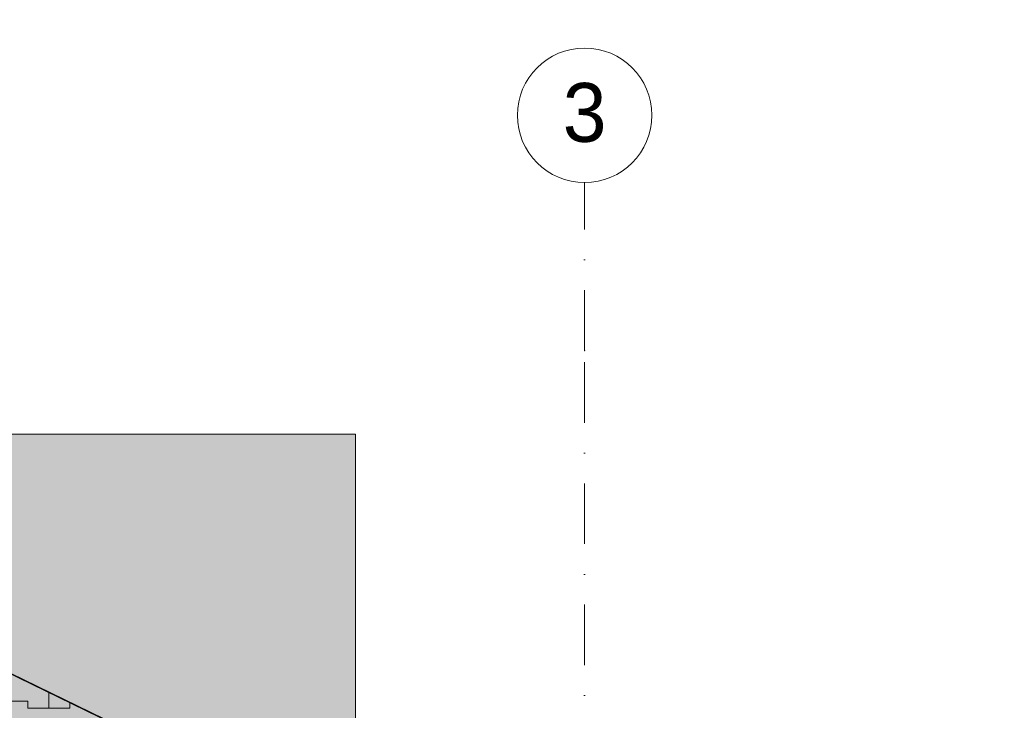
# Model space of a CAD drawing. Header units: centimetres. Extents: x -520 to 22173, y -1503 to 4054.
# Tile 61 of 82: x 9969 to 10554, y 2958 to 3369. Entities that reach past the tile are written whole.
import ezdxf
from ezdxf.enums import TextEntityAlignment as Align

# ---------------------------------------------------------------- set-up
doc = ezdxf.new("R2010")
doc.units = ezdxf.units.CM
doc.header["$LTSCALE"] = 0.1
doc.header["$MEASUREMENT"] = 0
doc.linetypes.add('Kropki i Kreski', pattern=[720, 360, -180, 0, -180])
doc.layers.add('0_Teren', color=7, linetype='Continuous')
doc.layers.add('4_osie.ISTN', color=7, linetype='Continuous')
doc.styles.add('GENERATED_STYLE_1', font='txt')

# ---------------------------------------------------------------- blocks, each defined once
blk = doc.blocks.new('*X149', base_point=(8385.93, 775.43))
at = {"layer": '0_Teren', "color": 253, "linetype": 'Continuous', "lineweight": 0, "true_color": 0x9f9f9f}
for p, q in [((9948.43, 2963.43), (9973.43, 2963.43)), ((9960.93, 2963.43), (9973.43, 2963.43)), ((9973.43, 2963.43), (9973.43, 2959.43)), ((9973.43, 2959.43), (9973.43, 2963.43)), ((9985.93, 2959.43), (9985.93, 2968.9)), ((9985.93, 2968.9), (9985.93, 2959.43)), ((9973.43, 2959.43), (9985.93, 2959.43)), ((9973.43, 2959.43), (9998.43, 2959.43)), ((9985.93, 2959.43), (9998.43, 2959.43)), ((9998.43, 2959.43), (9998.43, 2962.81)), ((9998.43, 2962.81), (9998.43, 2959.43))]:
    blk.add_line(p, q, dxfattribs=at)
blk = doc.blocks.new('Strop_2_1', base_point=(9196.62, 3122.49))
at = {"layer": '0_Teren', "linetype": 'Continuous', "lineweight": 0, "true_color": 0xffffff}
blk.add_hatch(color=7, dxfattribs=at).paths.add_polyline_path([(9196.62, 3122.49), (9146.07, 3019.53), (9318.8, 2937.59), (9318.8, 2552.49), (9763.8, 2552.49), (9763.8, 2807.49), (9968.8, 2807.49), (9968.8, 2366.78), (10168.8, 2366.77), (10168.8, 2879.75), (9670.9, 3122.49)])
at = {"layer": '0_Teren', "color": 7, "linetype": 'Continuous', "lineweight": 9, "flags": 128}
blk.add_lwpolyline([(9196.62, 3122.49), (9670.9, 3122.49), (10168.8, 2879.75), (10168.8, 2366.77), (9968.8, 2366.78), (9968.8, 2807.49), (9763.8, 2807.49), (9763.8, 2552.49), (9318.8, 2552.49), (9318.8, 2937.59), (9146.07, 3019.53)], close=True, dxfattribs=at)
at = {"layer": '0_Teren', "color": 7, "linetype": 'Continuous', "lineweight": 9}
blk.add_blockref('*X149', (8385.93, 775.43), dxfattribs=at)
blk = doc.blocks.new('Strop_6_1', base_point=(9670.4, 3122.29))
at = {"layer": '0_Teren', "color": 252, "linetype": 'Continuous', "lineweight": 9, "flags": 128}
blk.add_lwpolyline([(9670.4, 3122.29), (9406.18, 3251.1), (9461.62, 3293.84), (9740.29, 3547.16), (9750.83, 3597.38), (10788.8, 3591.46), (14530.03, 3618.97), (14530.03, 2582.1), (13867.61, 2577.16), (11701.29, 2561), (10824.86, 2559.45), (10168.29, 2879.55), (10168.29, 3122.29)], close=True, dxfattribs=at)
blk = doc.blocks.new('Strop_9_1', base_point=(9670.4, 3122.29))
at = {"layer": '0_Teren', "linetype": 'Continuous', "lineweight": 0, "true_color": 0xffffff}
blk.add_hatch(color=7, dxfattribs=at).paths.add_polyline_path([(9670.4, 3122.29), (10168.29, 2879.55), (10168.29, 3122.29)])
at = {"layer": '0_Teren', "color": 7, "linetype": 'Continuous', "lineweight": 9, "flags": 128}
blk.add_lwpolyline([(9670.4, 3122.29), (10168.29, 3122.29), (10168.29, 2879.55)], close=True, dxfattribs=at)
blk = doc.blocks.new('Standardowy znacznik osi[9]_1', base_point=(10304.57, -647.93))
at = {"layer": '4_osie.ISTN', "color": 252, "linetype": 'Kropki i Kreski', "lineweight": 0}
for p, q in [((10304.57, 3172.08), (10304.57, 3272.08)), ((10304.57, -547.93), (10304.57, 3172.08))]:
    blk.add_line(p, q, dxfattribs=at)
at = {"layer": '4_osie.ISTN', "color": 252, "linetype": 'Continuous', "lineweight": 0}
blk.add_circle((10304.57, 3312.08), 40, dxfattribs=at)
at = {"layer": '4_osie.ISTN', "color": 252, "linetype": 'Kropki i Kreski', "lineweight": 0}
blk.add_point((10304.57, 3172.08), dxfattribs=at)
blk.add_point((10304.57, 3172.08), dxfattribs=at)
at = {"layer": '4_osie.ISTN', "color": 252, "lineweight": 0, "style": 'GENERATED_STYLE_1'}
for tag, p in [('AC_MarkerText_1_1', (10304.57, 3313.78)), ('AC_MarkerText_1_0', (10304.57, -686.23))]:
    blk.add_attdef(tag, text='', height=35, rotation=360, dxfattribs=at).set_placement(p, align=Align.MIDDLE_CENTER)

msp = doc.modelspace()

# ---------------------------------------------------------------- block references
at = {"layer": '0_Teren', "color": 252, "linetype": 'Continuous', "lineweight": 0}
msp.add_blockref('Strop_6_1', (9670.4, 3122.29), dxfattribs=at)
at = {"layer": '0_Teren', "color": 7, "linetype": 'Continuous', "lineweight": 9}
for name, p in [('Strop_2_1', (9196.62, 3122.49)), ('Strop_9_1', (9670.4, 3122.29))]:
    msp.add_blockref(name, p, dxfattribs=at)
at = {"layer": '4_osie.ISTN', "color": 252, "linetype": 'Continuous', "lineweight": 0}
ref = msp.add_blockref('Standardowy znacznik osi[9]_1', (10304.57, -647.93), dxfattribs=at)
ref.add_attrib('AC_MarkerText_1_1', '3', dxfattribs={"color": 252, "lineweight": 0, "height": 35, "rotation": 360, "style": 'GENERATED_STYLE_1'}).set_placement((10304.57, 3313.78), align=Align.MIDDLE_CENTER)

doc.saveas('drawing.dxf')
